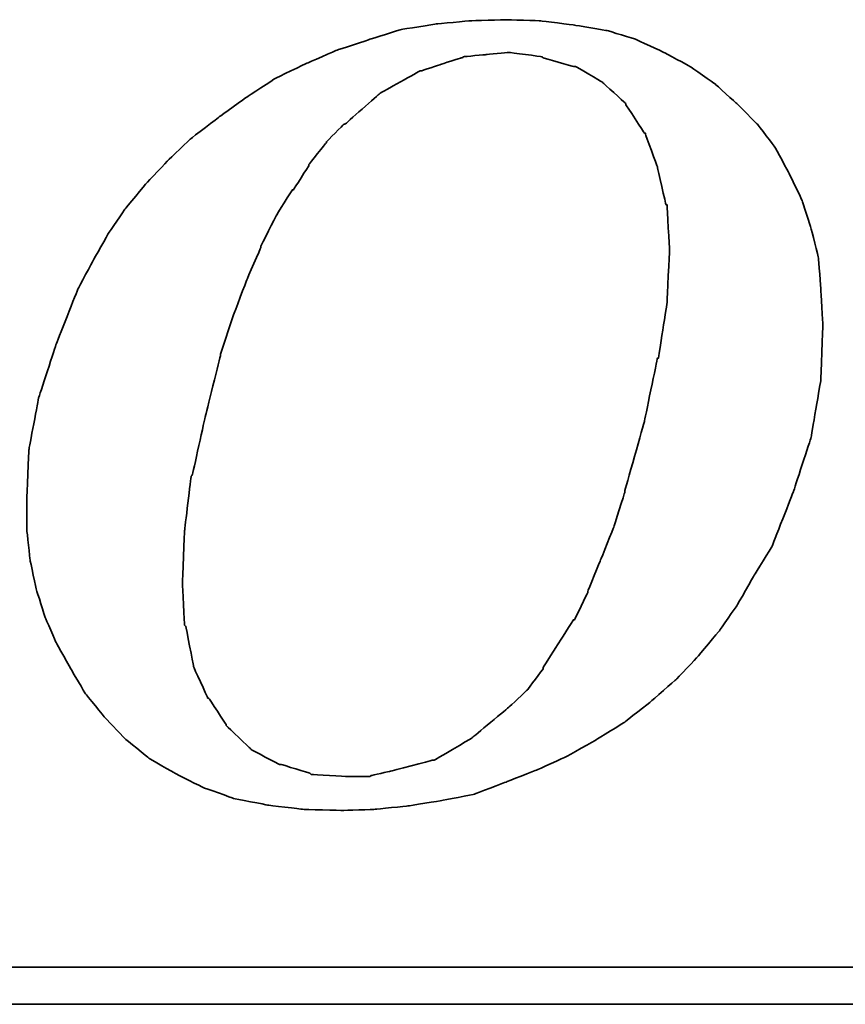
# Model space of a CAD drawing. Header units: millimetres. Extents: x 455 to 817, y 438 to 567.
# Tile 46 of 55: x 747.99 to 753.25, y 471.35 to 477.62. Entities that reach past the tile are written whole.
import ezdxf

# ---------------------------------------------------------------- set-up
doc = ezdxf.new("R2010")
doc.units = ezdxf.units.MM
doc.layers.add('DIM', color=4, linetype='CONTINUOUS')
doc.layers.add('layer 1', color=7, linetype='CONTINUOUS')

# ---------------------------------------------------------------- blocks, each defined once
blk = doc.blocks.new('TBI MOTION logo(完整正式版)')
at = {"layer": 'layer 1', "color": 22, "lineweight": 35}
for points, knots in [([(35.79625, -6.98375), (35.79625, -6.98375), (36.23125, -7.43875), (36.23125, -7.43875), (36.23125, -7.43875), (36.23125, -7.43875), (36.75625, -7.87125), (36.75625, -7.87125), (36.75625, -7.87125), (36.75625, -7.87125), (37.33125, -8.20375), (37.33125, -8.20375), (37.33125, -8.20375), (37.33125, -8.20375), (37.95625, -8.51875), (37.95625, -8.51875), (37.95625, -8.51875), (37.95625, -8.51875), (38.62625, -8.75875), (38.62625, -8.75875), (38.62625, -8.75875), (38.62625, -8.75875), (39.37125, -8.90375), (39.37125, -8.90375), (39.37125, -8.90375), (39.37125, -8.90375), (40.14125, -8.99875), (40.14125, -8.99875), (40.14125, -8.99875), (40.14125, -8.99875), (41.02625, -9.02375), (41.02625, -9.02375), (41.02625, -9.02375), (41.02625, -9.02375), (41.74625, -8.99875), (41.74625, -8.99875), (41.74625, -8.99875), (41.74625, -8.99875), (42.46625, -8.92375), (42.46625, -8.92375), (42.46625, -8.92375), (42.46625, -8.92375), (43.21125, -8.80625), (43.21125, -8.80625), (43.21125, -8.80625), (43.21125, -8.80625), (43.93125, -8.66375), (43.93125, -8.66375), (43.93125, -8.66375), (43.93125, -8.66375), (44.62625, -8.39875), (44.62625, -8.39875), (44.62625, -8.39875), (44.62625, -8.39875), (45.29625, -8.13375), (45.29625, -8.13375), (45.29625, -8.13375), (45.29625, -8.13375), (45.94625, -7.84375), (45.94625, -7.84375), (45.94625, -7.84375), (45.94625, -7.84375), (46.61625, -7.46375), (46.61625, -7.46375), (46.61625, -7.46375), (46.61625, -7.46375), (47.24125, -7.07875), (47.24125, -7.07875), (47.24125, -7.07875), (47.24125, -7.07875), (47.81625, -6.62375), (47.81625, -6.62375), (47.81625, -6.62375), (47.81625, -6.62375), (48.36875, -6.14375), (48.36875, -6.14375), (48.36875, -6.14375), (48.36875, -6.14375), (48.84625, -5.64125), (48.84625, -5.64125), (48.84625, -5.64125), (48.84625, -5.64125), (49.32625, -5.06375), (49.32625, -5.06375), (49.32625, -5.06375), (49.32625, -5.06375), (49.71125, -4.51374), (49.71125, -4.51374), (49.71125, -4.51374), (49.71125, -4.51374), (50.09625, -3.83874), (50.09625, -3.83874), (50.09625, -3.83874), (50.09625, -3.83874), (50.48125, -3.21374), (50.48125, -3.21374), (50.48125, -3.21374), (50.48125, -3.21374), (50.96125, -1.99125), (50.96125, -1.99125), (50.96125, -1.99125), (50.96125, -1.99125), (51.34375, -0.81875), (51.34375, -0.81875), (51.34375, -0.81875), (51.34375, -0.81875), (51.56125, 0.45624), (51.56125, 0.45624), (51.56125, 0.45624), (51.56125, 0.45624), (51.60625, 1.67624), (51.60625, 1.67624), (51.60625, 1.67624), (51.60625, 1.67624), (51.56125, 2.44625), (51.56125, 2.44625), (51.56125, 2.44625), (51.56125, 2.44625), (51.51125, 3.14125), (51.51125, 3.14125), (51.51125, 3.14125), (51.51125, 3.14125), (51.34375, 3.81125), (51.34375, 3.81125), (51.34375, 3.81125), (51.34375, 3.81125), (51.15125, 4.41125), (51.15125, 4.41125), (51.15125, 4.41125), (51.15125, 4.41125), (50.86125, 5.01125), (50.86125, 5.01125), (50.86125, 5.01125), (50.86125, 5.01125), (50.55125, 5.58875), (50.55125, 5.58875), (50.55125, 5.58875), (50.55125, 5.58875), (50.16625, 6.09125), (50.16625, 6.09125), (50.16625, 6.09125), (50.16625, 6.09125), (49.71125, 6.54875), (49.71125, 6.54875), (49.71125, 6.54875), (49.71125, 6.54875), (49.23125, 6.98125), (49.23125, 6.98125), (49.23125, 6.98125), (49.23125, 6.98125), (48.67875, 7.36625), (48.67875, 7.36625), (48.67875, 7.36625), (48.67875, 7.36625), (48.10375, 7.67625), (48.10375, 7.67625), (48.10375, 7.67625), (48.10375, 7.67625), (47.48125, 7.96375), (47.48125, 7.96375), (47.48125, 7.96375), (47.48125, 7.96375), (46.85625, 8.15625), (46.85625, 8.15625), (46.85625, 8.15625), (46.85625, 8.15625), (46.13625, 8.27624), (46.13625, 8.27624), (46.13625, 8.27624), (46.13625, 8.27624), (45.39125, 8.37125), (45.39125, 8.37125), (45.39125, 8.37125), (45.39125, 8.37125), (44.62625, 8.39624), (44.62625, 8.39624), (44.62625, 8.39624), (44.62625, 8.39624), (43.83625, 8.37125), (43.83625, 8.37125), (43.83625, 8.37125), (43.83625, 8.37125), (43.09125, 8.30125), (43.09125, 8.30125), (43.09125, 8.30125), (43.09125, 8.30125), (42.32125, 8.18125), (42.32125, 8.18125), (42.32125, 8.18125), (42.32125, 8.18125), (41.62875, 7.96375), (41.62875, 7.96375), (41.62875, 7.96375), (41.62875, 7.96375), (40.90625, 7.72625), (40.90625, 7.72625), (40.90625, 7.72625), (40.90625, 7.72625), (40.23624, 7.43625), (40.23624, 7.43625), (40.23624, 7.43625), (40.23624, 7.43625), (39.54124, 7.10125), (39.54124, 7.10125), (39.54124, 7.10125), (39.54124, 7.10125), (38.91625, 6.69125), (38.91625, 6.69125), (38.91625, 6.69125), (38.91625, 6.69125), (38.31625, 6.26125), (38.31625, 6.26125), (38.31625, 6.26125), (38.31625, 6.26125), (37.69125, 5.78125), (37.69125, 5.78125), (37.69125, 5.78125), (37.69125, 5.78125), (37.18625, 5.30125), (37.18625, 5.30125), (37.18625, 5.30125), (37.18625, 5.30125), (36.70625, 4.79624), (36.70625, 4.79624), (36.70625, 4.79624), (36.70625, 4.79624), (36.23125, 4.22125), (36.23125, 4.22125), (36.23125, 4.22125), (36.23125, 4.22125), (35.87124, 3.69375), (35.87124, 3.69375), (35.87124, 3.69375), (35.87124, 3.69375), (35.53125, 3.09125), (35.53125, 3.09125), (35.53125, 3.09125), (35.53125, 3.09125), (35.19875, 2.47125), (35.19875, 2.47125), (35.19875, 2.47125), (35.19875, 2.47125), (34.71625, 1.24625), (34.71625, 1.24625), (34.71625, 1.24625), (34.71625, 1.24625), (34.33125, 0.06874), (34.33125, 0.06874), (34.33125, 0.06874), (34.33125, 0.06874), (34.11625, -1.07875), (34.11625, -1.07875), (34.11625, -1.07875), (34.11625, -1.07875), (34.07125, -2.15875), (34.07125, -2.15875), (34.07125, -2.15875), (34.07125, -2.15875), (34.07125, -2.85375), (34.07125, -2.85375), (34.07125, -2.85375), (34.07125, -2.85375), (34.14125, -3.50375), (34.14125, -3.50375), (34.14125, -3.50375), (34.14125, -3.50375), (34.28625, -4.17375), (34.28625, -4.17375), (34.28625, -4.17375), (34.28625, -4.17375), (34.47625, -4.77624), (34.47625, -4.77624), (34.47625, -4.77624), (34.47625, -4.77624), (34.71625, -5.32625), (34.71625, -5.32625), (34.71625, -5.32625), (34.71625, -5.32625), (35.05375, -5.92875), (35.05375, -5.92875), (35.05375, -5.92875), (35.05375, -5.92875), (35.36375, -6.45375), (35.36375, -6.45375), (35.36375, -6.45375), (35.36375, -6.45375), (35.79625, -6.98375), (35.79625, -6.98375)], [0, 0, 0, 0, 0.01388889, 0.01388889, 0.01388889, 0.0138889, 0.02777778, 0.02777778, 0.02777778, 0.02777779, 0.04166667, 0.04166667, 0.04166667, 0.04166668, 0.05555556, 0.05555556, 0.05555556, 0.05555557, 0.06944444, 0.06944444, 0.06944444, 0.06944445, 0.08333333, 0.08333333, 0.08333333, 0.08333334, 0.09722222, 0.09722222, 0.09722222, 0.09722223, 0.11111111, 0.11111111, 0.11111111, 0.11111112, 0.125, 0.125, 0.125, 0.12500001, 0.13888889, 0.13888889, 0.13888889, 0.1388889, 0.15277778, 0.15277778, 0.15277778, 0.15277779, 0.16666667, 0.16666667, 0.16666667, 0.16666668, 0.18055556, 0.18055556, 0.18055556, 0.18055557, 0.19444444, 0.19444444, 0.19444444, 0.19444445, 0.20833333, 0.20833333, 0.20833333, 0.20833334, 0.22222222, 0.22222222, 0.22222222, 0.22222223, 0.23611111, 0.23611111, 0.23611111, 0.23611112, 0.25, 0.25, 0.25, 0.25000001, 0.26388889, 0.26388889, 0.26388889, 0.2638889, 0.27777778, 0.27777778, 0.27777778, 0.27777779, 0.29166667, 0.29166667, 0.29166667, 0.29166668, 0.30555556, 0.30555556, 0.30555556, 0.30555557, 0.31944444, 0.31944444, 0.31944444, 0.31944445, 0.33333333, 0.33333333, 0.33333333, 0.33333334, 0.34722222, 0.34722222, 0.34722222, 0.34722223, 0.36111111, 0.36111111, 0.36111111, 0.36111112, 0.375, 0.375, 0.375, 0.37500001, 0.38888889, 0.38888889, 0.38888889, 0.3888889, 0.40277778, 0.40277778, 0.40277778, 0.40277779, 0.41666667, 0.41666667, 0.41666667, 0.41666668, 0.43055556, 0.43055556, 0.43055556, 0.43055557, 0.44444444, 0.44444444, 0.44444444, 0.44444445, 0.45833333, 0.45833333, 0.45833333, 0.45833334, 0.47222222, 0.47222222, 0.47222222, 0.47222223, 0.48611111, 0.48611111, 0.48611111, 0.48611112, 0.5, 0.5, 0.5, 0.50000001, 0.51388889, 0.51388889, 0.51388889, 0.5138889, 0.52777778, 0.52777778, 0.52777778, 0.52777779, 0.54166667, 0.54166667, 0.54166667, 0.54166668, 0.55555556, 0.55555556, 0.55555556, 0.55555557, 0.56944444, 0.56944444, 0.56944444, 0.56944445, 0.58333333, 0.58333333, 0.58333333, 0.58333334, 0.59722222, 0.59722222, 0.59722222, 0.59722223, 0.61111111, 0.61111111, 0.61111111, 0.61111112, 0.625, 0.625, 0.625, 0.62500001, 0.63888889, 0.63888889, 0.63888889, 0.6388889, 0.65277778, 0.65277778, 0.65277778, 0.65277779, 0.66666667, 0.66666667, 0.66666667, 0.66666668, 0.68055556, 0.68055556, 0.68055556, 0.68055557, 0.69444444, 0.69444444, 0.69444444, 0.69444445, 0.70833333, 0.70833333, 0.70833333, 0.70833334, 0.72222222, 0.72222222, 0.72222222, 0.72222223, 0.73611111, 0.73611111, 0.73611111, 0.73611112, 0.75, 0.75, 0.75, 0.75000001, 0.76388889, 0.76388889, 0.76388889, 0.7638889, 0.77777778, 0.77777778, 0.77777778, 0.77777779, 0.79166667, 0.79166667, 0.79166667, 0.79166668, 0.80555556, 0.80555556, 0.80555556, 0.80555557, 0.81944444, 0.81944444, 0.81944444, 0.81944445, 0.83333333, 0.83333333, 0.83333333, 0.83333334, 0.84722222, 0.84722222, 0.84722222, 0.84722223, 0.86111111, 0.86111111, 0.86111111, 0.86111112, 0.875, 0.875, 0.875, 0.87500001, 0.88888889, 0.88888889, 0.88888889, 0.8888889, 0.90277778, 0.90277778, 0.90277778, 0.90277779, 0.91666667, 0.91666667, 0.91666667, 0.91666668, 0.93055556, 0.93055556, 0.93055556, 0.93055557, 0.94444444, 0.94444444, 0.94444444, 0.94444445, 0.95833333, 0.95833333, 0.95833333, 0.95833334, 0.97222222, 0.97222222, 0.97222222, 0.97222223, 0.98611111, 0.98611111, 0.98611111, 0.98611112, 1, 1, 1, 1]), ([(38.33875, 1.03124), (38.33875, 1.03124), (38.62625, 1.89625), (38.62625, 1.89625), (38.62625, 1.89625), (38.62625, 1.89625), (38.91625, 2.66375), (38.91625, 2.66375), (38.91625, 2.66375), (38.91625, 2.66375), (39.22625, 3.38125), (39.22625, 3.38125), (39.22625, 3.38125), (39.22625, 3.38125), (39.22625, 3.40624), (39.22625, 3.40624), (39.22625, 3.40624), (39.22625, 3.40624), (39.56124, 4.07624), (39.56124, 4.07624), (39.56124, 4.07624), (39.56124, 4.07624), (39.92125, 4.65125), (39.92125, 4.65125), (39.92125, 4.65125), (39.92125, 4.65125), (39.94625, 4.65125), (39.94625, 4.65125), (39.94625, 4.65125), (39.94625, 4.65125), (40.28125, 5.17875), (40.28125, 5.17875), (40.28125, 5.17875), (40.28125, 5.17875), (40.28125, 5.20375), (40.28125, 5.20375), (40.28125, 5.20375), (40.28125, 5.20375), (40.66875, 5.68625), (40.66875, 5.68625), (40.66875, 5.68625), (40.66875, 5.68625), (40.66875, 5.70625), (40.66875, 5.70625), (40.66875, 5.70625), (40.66875, 5.70625), (41.05124, 6.09125), (41.05124, 6.09125), (41.05124, 6.09125), (41.05124, 6.09125), (41.07625, 6.09125), (41.07625, 6.09125), (41.07625, 6.09125), (41.07625, 6.09125), (41.84125, 6.76625), (41.84125, 6.76625), (41.84125, 6.76625), (41.84125, 6.76625), (41.86625, 6.78625), (41.86625, 6.78625), (41.86625, 6.78625), (41.86625, 6.78625), (42.73125, 7.26624), (42.73125, 7.26624), (42.73125, 7.26624), (42.73125, 7.26624), (42.75625, 7.26624), (42.75625, 7.26624), (42.75625, 7.26624), (42.75625, 7.26624), (43.18625, 7.41125), (43.18625, 7.41125), (43.18625, 7.41125), (43.18625, 7.41125), (43.64125, 7.55625), (43.64125, 7.55625), (43.64125, 7.55625), (43.64125, 7.55625), (43.66625, 7.55625), (43.66625, 7.55625), (43.66625, 7.55625), (43.66625, 7.55625), (43.69125, 7.58124), (43.69125, 7.58124), (43.69125, 7.58124), (43.69125, 7.58124), (44.19125, 7.62625), (44.19125, 7.62625), (44.19125, 7.62625), (44.19125, 7.62625), (44.67125, 7.67625), (44.67125, 7.67625), (44.67125, 7.67625), (44.67125, 7.67625), (44.69625, 7.67625), (44.69625, 7.67625), (44.69625, 7.67625), (44.69625, 7.67625), (45.41875, 7.58124), (45.41875, 7.58124), (45.41875, 7.58124), (45.41875, 7.58124), (45.44125, 7.55625), (45.44125, 7.55625), (45.44125, 7.55625), (45.44125, 7.55625), (46.11125, 7.36625), (46.11125, 7.36625), (46.11125, 7.36625), (46.11125, 7.36625), (46.13625, 7.36625), (46.13625, 7.36625), (46.13625, 7.36625), (46.13625, 7.36625), (46.15875, 7.36625), (46.15875, 7.36625), (46.15875, 7.36625), (46.15875, 7.36625), (46.73625, 7.02624), (46.73625, 7.02624), (46.73625, 7.02624), (46.73625, 7.02624), (46.76125, 7.00624), (46.76125, 7.00624), (46.76125, 7.00624), (46.76125, 7.00624), (47.24125, 6.57124), (47.24125, 6.57124), (47.24125, 6.57124), (47.24125, 6.57124), (47.26625, 6.54875), (47.26625, 6.54875), (47.26625, 6.54875), (47.26625, 6.54875), (47.26625, 6.52375), (47.26625, 6.52375), (47.26625, 6.52375), (47.26625, 6.52375), (47.67375, 5.89875), (47.67375, 5.89875), (47.67375, 5.89875), (47.67375, 5.89875), (47.69625, 5.89875), (47.69625, 5.89875), (47.69625, 5.89875), (47.69625, 5.89875), (47.69625, 5.87625), (47.69625, 5.87625), (47.69625, 5.87625), (47.69625, 5.87625), (47.96125, 5.15625), (47.96125, 5.15625), (47.96125, 5.15625), (47.96125, 5.15625), (47.96125, 5.13125), (47.96125, 5.13125), (47.96125, 5.13125), (47.96125, 5.13125), (48.15125, 4.31875), (48.15125, 4.31875), (48.15125, 4.31875), (48.15125, 4.31875), (48.17625, 4.31875), (48.17625, 4.31875), (48.17625, 4.31875), (48.17625, 4.31875), (48.17625, 4.29125), (48.17625, 4.29125), (48.17625, 4.29125), (48.17625, 4.29125), (48.22625, 3.33125), (48.22625, 3.33125), (48.22625, 3.33125), (48.22625, 3.33125), (48.22625, 3.30875), (48.22625, 3.30875), (48.22625, 3.30875), (48.22625, 3.30875), (48.17625, 2.20624), (48.17625, 2.20624), (48.17625, 2.20624), (48.17625, 2.20624), (48.17625, 2.18124), (48.17625, 2.18124), (48.17625, 2.18124), (48.17625, 2.18124), (47.98375, 0.93624), (47.98375, 0.93624), (47.98375, 0.93624), (47.98375, 0.93624), (47.96125, 0.93624), (47.96125, 0.93624), (47.96125, 0.93624), (47.96125, 0.93624), (47.67375, -0.45874), (47.67375, -0.45874), (47.67375, -0.45874), (47.67375, -0.45874), (47.24125, -1.99125), (47.24125, -1.99125), (47.24125, -1.99125), (47.24125, -1.99125), (47.24125, -2.01874), (47.24125, -2.01874), (47.24125, -2.01874), (47.24125, -2.01874), (47.00125, -2.78375), (47.00125, -2.78375), (47.00125, -2.78375), (47.00125, -2.78375), (46.71125, -3.50375), (46.71125, -3.50375), (46.71125, -3.50375), (46.71125, -3.50375), (46.42625, -4.19875), (46.42625, -4.19875), (46.42625, -4.19875), (46.42625, -4.19875), (46.42625, -4.22375), (46.42625, -4.22375), (46.42625, -4.22375), (46.42625, -4.22375), (46.13625, -4.82374), (46.13625, -4.82374), (46.13625, -4.82374), (46.13625, -4.82374), (46.11125, -4.82374), (46.11125, -4.82374), (46.11125, -4.82374), (46.11125, -4.82374), (45.77625, -5.35125), (45.77625, -5.35125), (45.77625, -5.35125), (45.77625, -5.35125), (45.44125, -5.87875), (45.44125, -5.87875), (45.44125, -5.87875), (45.44125, -5.87875), (45.44125, -5.90375), (45.44125, -5.90375), (45.44125, -5.90375), (45.44125, -5.90375), (45.10625, -6.35875), (45.10625, -6.35875), (45.10625, -6.35875), (45.10625, -6.35875), (45.08125, -6.38375), (45.08125, -6.38375), (45.08125, -6.38375), (45.08125, -6.38375), (44.69625, -6.74375), (44.69625, -6.74375), (44.69625, -6.74375), (44.69625, -6.74375), (43.88375, -7.41625), (43.88375, -7.41625), (43.88375, -7.41625), (43.88375, -7.41625), (43.85625, -7.43875), (43.85625, -7.43875), (43.85625, -7.43875), (43.85625, -7.43875), (43.04125, -7.91875), (43.04125, -7.91875), (43.04125, -7.91875), (43.04125, -7.91875), (43.01625, -7.91875), (43.01625, -7.91875), (43.01625, -7.91875), (43.01625, -7.91875), (42.99625, -7.91875), (42.99625, -7.91875), (42.99625, -7.91875), (42.99625, -7.91875), (42.08125, -8.15875), (42.08125, -8.15875), (42.08125, -8.15875), (42.08125, -8.15875), (41.65125, -8.25625), (41.65125, -8.25625), (41.65125, -8.25625), (41.65125, -8.25625), (41.62875, -8.27875), (41.62875, -8.27875), (41.62875, -8.27875), (41.62875, -8.27875), (41.60125, -8.27875), (41.60125, -8.27875), (41.60125, -8.27875), (41.60125, -8.27875), (41.12125, -8.27875), (41.12125, -8.27875), (41.12125, -8.27875), (41.12125, -8.27875), (40.35624, -8.23125), (40.35624, -8.23125), (40.35624, -8.23125), (40.35624, -8.23125), (40.33125, -8.23125), (40.33125, -8.23125), (40.33125, -8.23125), (40.33125, -8.23125), (40.30625, -8.20375), (40.30625, -8.20375), (40.30625, -8.20375), (40.30625, -8.20375), (39.68375, -8.01375), (39.68375, -8.01375), (39.68375, -8.01375), (39.68375, -8.01375), (39.66124, -8.01375), (39.66124, -8.01375), (39.66124, -8.01375), (39.66124, -8.01375), (39.63625, -8.01375), (39.63625, -8.01375), (39.63625, -8.01375), (39.63625, -8.01375), (39.01125, -7.67875), (39.01125, -7.67875), (39.01125, -7.67875), (39.01125, -7.67875), (38.98875, -7.65375), (38.98875, -7.65375), (38.98875, -7.65375), (38.98875, -7.65375), (38.48625, -7.17375), (38.48625, -7.17375), (38.48625, -7.17375), (38.48625, -7.17375), (38.45875, -7.14875), (38.45875, -7.14875), (38.45875, -7.14875), (38.45875, -7.14875), (38.45875, -7.12875), (38.45875, -7.12875), (38.45875, -7.12875), (38.45875, -7.12875), (38.07625, -6.54875), (38.07625, -6.54875), (38.07625, -6.54875), (38.07625, -6.54875), (38.05125, -6.54875), (38.05125, -6.54875), (38.05125, -6.54875), (38.05125, -6.54875), (38.05125, -6.52875), (38.05125, -6.52875), (38.05125, -6.52875), (38.05125, -6.52875), (37.74125, -5.85375), (37.74125, -5.85375), (37.74125, -5.85375), (37.74125, -5.85375), (37.74125, -5.82875), (37.74125, -5.82875), (37.74125, -5.82875), (37.74125, -5.82875), (37.57375, -4.96875), (37.57375, -4.96875), (37.57375, -4.96875), (37.57375, -4.96875), (37.54625, -4.94375), (37.54625, -4.94375), (37.54625, -4.94375), (37.54625, -4.94375), (37.50125, -4.03375), (37.50125, -4.03375), (37.50125, -4.03375), (37.50125, -4.03375), (37.50125, -4.00875), (37.50125, -4.00875), (37.50125, -4.00875), (37.50125, -4.00875), (37.54625, -2.85375), (37.54625, -2.85375), (37.54625, -2.85375), (37.54625, -2.85375), (37.69125, -1.65875), (37.69125, -1.65875), (37.69125, -1.65875), (37.69125, -1.65875), (37.71624, -1.63375), (37.71624, -1.63375), (37.71624, -1.63375), (37.71624, -1.63375), (38.00375, -0.33875), (38.00375, -0.33875), (38.00375, -0.33875), (38.00375, -0.33875), (38.33875, 1.00624), (38.33875, 1.00624), (38.33875, 1.00624), (38.33875, 1.00624), (38.33875, 1.03124), (38.33875, 1.03124)], [0, 0, 0, 0, 0.01010101, 0.01010101, 0.01010101, 0.01010102, 0.02020202, 0.02020202, 0.02020202, 0.02020203, 0.03030303, 0.03030303, 0.03030303, 0.03030304, 0.04040404, 0.04040404, 0.04040404, 0.04040405, 0.05050505, 0.05050505, 0.05050505, 0.05050506, 0.06060606, 0.06060606, 0.06060606, 0.06060607, 0.07070707, 0.07070707, 0.07070707, 0.07070708, 0.08080808, 0.08080808, 0.08080808, 0.08080809, 0.09090909, 0.09090909, 0.09090909, 0.0909091, 0.1010101, 0.1010101, 0.1010101, 0.10101011, 0.11111111, 0.11111111, 0.11111111, 0.11111112, 0.12121212, 0.12121212, 0.12121212, 0.12121213, 0.13131313, 0.13131313, 0.13131313, 0.13131314, 0.14141414, 0.14141414, 0.14141414, 0.14141415, 0.15151515, 0.15151515, 0.15151515, 0.15151516, 0.16161616, 0.16161616, 0.16161616, 0.16161617, 0.17171717, 0.17171717, 0.17171717, 0.17171718, 0.18181818, 0.18181818, 0.18181818, 0.18181819, 0.19191919, 0.19191919, 0.19191919, 0.1919192, 0.2020202, 0.2020202, 0.2020202, 0.20202021, 0.21212121, 0.21212121, 0.21212121, 0.21212122, 0.22222222, 0.22222222, 0.22222222, 0.22222223, 0.23232323, 0.23232323, 0.23232323, 0.23232324, 0.24242424, 0.24242424, 0.24242424, 0.24242425, 0.25252525, 0.25252525, 0.25252525, 0.25252526, 0.26262626, 0.26262626, 0.26262626, 0.26262627, 0.27272727, 0.27272727, 0.27272727, 0.27272728, 0.28282828, 0.28282828, 0.28282828, 0.28282829, 0.29292929, 0.29292929, 0.29292929, 0.2929293, 0.3030303, 0.3030303, 0.3030303, 0.30303031, 0.31313131, 0.31313131, 0.31313131, 0.31313132, 0.32323232, 0.32323232, 0.32323232, 0.32323233, 0.33333333, 0.33333333, 0.33333333, 0.33333334, 0.34343434, 0.34343434, 0.34343434, 0.34343435, 0.35353535, 0.35353535, 0.35353535, 0.35353536, 0.36363636, 0.36363636, 0.36363636, 0.36363637, 0.37373737, 0.37373737, 0.37373737, 0.37373738, 0.38383838, 0.38383838, 0.38383838, 0.38383839, 0.39393939, 0.39393939, 0.39393939, 0.3939394, 0.4040404, 0.4040404, 0.4040404, 0.40404041, 0.41414141, 0.41414141, 0.41414141, 0.41414142, 0.42424242, 0.42424242, 0.42424242, 0.42424243, 0.43434343, 0.43434343, 0.43434343, 0.43434344, 0.44444444, 0.44444444, 0.44444444, 0.44444445, 0.45454545, 0.45454545, 0.45454545, 0.45454546, 0.46464646, 0.46464646, 0.46464646, 0.46464647, 0.47474747, 0.47474747, 0.47474747, 0.47474748, 0.48484848, 0.48484848, 0.48484848, 0.48484849, 0.49494949, 0.49494949, 0.49494949, 0.4949495, 0.50505051, 0.50505051, 0.50505051, 0.50505052, 0.51515152, 0.51515152, 0.51515152, 0.51515153, 0.52525253, 0.52525253, 0.52525253, 0.52525254, 0.53535354, 0.53535354, 0.53535354, 0.53535355, 0.54545455, 0.54545455, 0.54545455, 0.54545456, 0.55555556, 0.55555556, 0.55555556, 0.55555557, 0.56565657, 0.56565657, 0.56565657, 0.56565658, 0.57575758, 0.57575758, 0.57575758, 0.57575759, 0.58585859, 0.58585859, 0.58585859, 0.5858586, 0.5959596, 0.5959596, 0.5959596, 0.59595961, 0.60606061, 0.60606061, 0.60606061, 0.60606062, 0.61616162, 0.61616162, 0.61616162, 0.61616163, 0.62626263, 0.62626263, 0.62626263, 0.62626264, 0.63636364, 0.63636364, 0.63636364, 0.63636365, 0.64646465, 0.64646465, 0.64646465, 0.64646466, 0.65656566, 0.65656566, 0.65656566, 0.65656567, 0.66666667, 0.66666667, 0.66666667, 0.66666668, 0.67676768, 0.67676768, 0.67676768, 0.67676769, 0.68686869, 0.68686869, 0.68686869, 0.6868687, 0.6969697, 0.6969697, 0.6969697, 0.69696971, 0.70707071, 0.70707071, 0.70707071, 0.70707072, 0.71717172, 0.71717172, 0.71717172, 0.71717173, 0.72727273, 0.72727273, 0.72727273, 0.72727274, 0.73737374, 0.73737374, 0.73737374, 0.73737375, 0.74747475, 0.74747475, 0.74747475, 0.74747476, 0.75757576, 0.75757576, 0.75757576, 0.75757577, 0.76767677, 0.76767677, 0.76767677, 0.76767678, 0.77777778, 0.77777778, 0.77777778, 0.77777779, 0.78787879, 0.78787879, 0.78787879, 0.7878788, 0.7979798, 0.7979798, 0.7979798, 0.79797981, 0.80808081, 0.80808081, 0.80808081, 0.80808082, 0.81818182, 0.81818182, 0.81818182, 0.81818183, 0.82828283, 0.82828283, 0.82828283, 0.82828284, 0.83838384, 0.83838384, 0.83838384, 0.83838385, 0.84848485, 0.84848485, 0.84848485, 0.84848486, 0.85858586, 0.85858586, 0.85858586, 0.85858587, 0.86868687, 0.86868687, 0.86868687, 0.86868688, 0.87878788, 0.87878788, 0.87878788, 0.87878789, 0.88888889, 0.88888889, 0.88888889, 0.8888889, 0.8989899, 0.8989899, 0.8989899, 0.89898991, 0.90909091, 0.90909091, 0.90909091, 0.90909092, 0.91919192, 0.91919192, 0.91919192, 0.91919193, 0.92929293, 0.92929293, 0.92929293, 0.92929294, 0.93939394, 0.93939394, 0.93939394, 0.93939395, 0.94949495, 0.94949495, 0.94949495, 0.94949496, 0.95959596, 0.95959596, 0.95959596, 0.95959597, 0.96969697, 0.96969697, 0.96969697, 0.96969698, 0.97979798, 0.97979798, 0.97979798, 0.97979799, 0.98989899, 0.98989899, 0.98989899, 0.989899, 1, 1, 1, 1]), ([(75.90875, -9.47875), (75.90875, -9.47875), (75.90875, -12.28625), (75.90875, -12.28625), (75.90875, -12.28625), (75.90875, -12.28625), (75.90875, -12.47875), (75.90875, -12.47875), (75.90875, -12.47875), (75.90875, -12.47875), (75.71625, -12.47875), (75.71625, -12.47875), (75.71625, -12.47875), (75.71625, -12.47875), (-88.32875, -12.47875), (-88.32875, -12.47875), (-88.32875, -12.47875), (-88.32875, -12.47875), (-88.32875, -13.29375), (-88.32875, -13.29375), (-88.32875, -13.29375), (-88.32875, -13.29375), (82.89125, -13.29375), (82.89125, -13.29375), (82.89125, -13.29375), (82.89125, -13.29375), (75.90875, -9.47875), (75.90875, -9.47875)], [0, 0, 0, 0, 0.14285714, 0.14285714, 0.14285714, 0.14285715, 0.28571429, 0.28571429, 0.28571429, 0.2857143, 0.42857143, 0.42857143, 0.42857143, 0.42857144, 0.57142857, 0.57142857, 0.57142857, 0.57142858, 0.71428571, 0.71428571, 0.71428571, 0.71428572, 0.85714286, 0.85714286, 0.85714286, 0.85714287, 1, 1, 1, 1])]:
    blk.add_open_spline(points, degree=3, knots=knots, dxfattribs=at)

msp = doc.modelspace()

# ---------------------------------------------------------------- block references
at = {"layer": 'DIM', "color": 0, "xscale": 0.2889976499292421, "yscale": 0.2889976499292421, "zscale": 0.2889976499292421}
msp.add_blockref('TBI MOTION logo(完整正式版)', (738.1939, 475.1942), dxfattribs=at)

doc.saveas('drawing.dxf')
